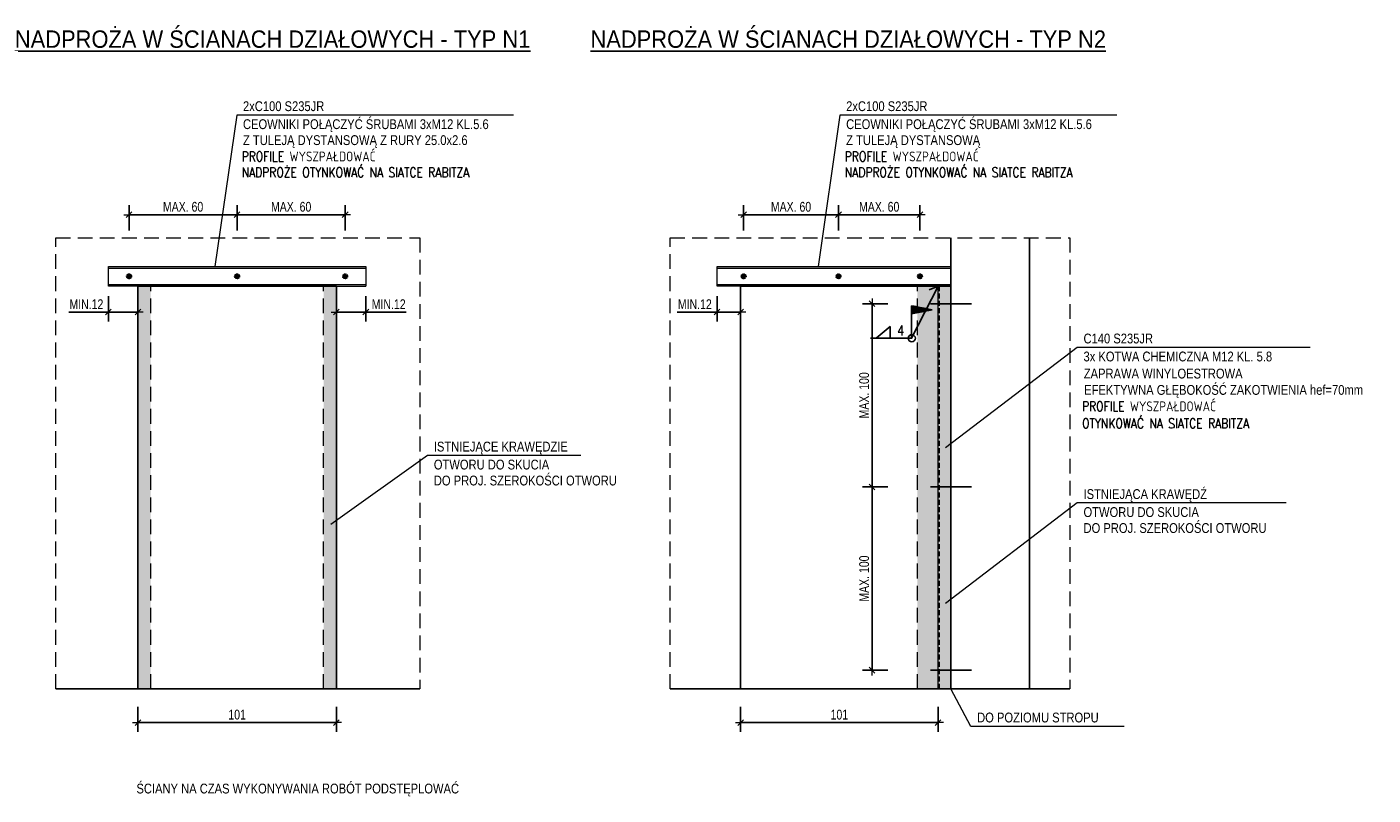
# Model space of a CAD drawing. Header units: millimetres. Extents: x -523 to 1404227, y -783705 to 1038705.
# Tile 56 of 256: x 529119 to 535971, y 13614 to 17523. Entities that reach past the tile are written whole.
import ezdxf
from ezdxf.enums import TextEntityAlignment as Align

# ---------------------------------------------------------------- set-up
doc = ezdxf.new("R2010")
doc.units = ezdxf.units.MM
doc.linetypes.add('DASHED', pattern=[0.75, 0.5, -0.25])
doc.linetypes.add('DO', pattern=[0.8, 0.6, -0.1, 0, -0.1])
for name, color, linetype, lineweight in [('BA_txs', 2, 'Continuous', 18), ('BA_wym', 1, 'Continuous', 18), ('Layer1', 1, 'Continuous', 18), ('M_Elementy widokowe', 3, 'Continuous', 25), ('M_Teksty średnie', 2, 'Continuous', 25), ('PG_PODCIĄGI', 1, 'DASHED', 18), ('PG_SZRAF', 1, 'Continuous', 18), ('PG_WIDOKOWE_CIENKIE', 7, 'Continuous', 18)]:
    doc.layers.add(name, color=color, linetype=linetype, lineweight=lineweight)
for name, color, linetype in [('BS_odn', 1, 'Continuous'), ('BS_sru', 7, 'Continuous'), ('BS_sym', 7, 'Continuous'), ('BZ_sym', 7, 'Continuous'), ('BZ_txg', 3, 'Continuous'), ('LDO', 1, 'DO'), ('SZRAF', 1, 'Continuous')]:
    doc.layers.add(name, color=color, linetype=linetype)
doc.styles.add('ARIAL', font='arial.ttf')
doc.styles.add('BIKTS', font='bikromsw.shx', dxfattribs={"width": 0.85})
doc.styles.add('BIKWYM', font='BIKROMSW.SHX', dxfattribs={"width": 0.8})
doc.styles.add('MCAD_TS', font='ROMANS.SHX', dxfattribs={"width": 0.8})
doc.styles.add('ROMANS', font='romans', dxfattribs={"width": 0.7})
doc.dimstyles.new('BA_KR_20', dxfattribs={"dimtxt": 50, "dimasz": 2.333332, "dimexe": 48, "dimexo": 0, "dimgap": 0, "dimtad": 0, "dimdec": 1, "dimlfac": 0.1, "dimrnd": 0.5, "dimzin": 9, "dimdsep": 46, "dimtxsty": 'BIKWYM', "dimblk": 'WYM-KR', "dimcen": 0, "dimdle": 20, "dimclrd": 256, "dimclre": 256, "dimclrt": 7, "dimadec": 0, "dimazin": 0, "dimtfac": 0.033333, "dimtdec": 1, "dimtmove": 0, "dimatfit": 3, "dimldrblk": 'WYM-KR', "dimfxl": 0, "dimtvp": 0.8, "dimtolj": 1, "dimarcsym": 0})

# ---------------------------------------------------------------- blocks, each defined once
blk = doc.blocks.new('OTWKR1')
for p, q in [((0.35, 0.35), (0.56, 0.56)), ((-0.56, -0.56), (-0.35, -0.35))]:
    blk.add_line(p, q)
blk = doc.blocks.new('OTWOSIE')
at = {"layer": 'LDO'}
for p, q in [((-0.9, 0), (0.9, 0)), ((0, -0.9), (0, 0.9))]:
    blk.add_line(p, q, dxfattribs=at)
blk = doc.blocks.new('OTW')
blk.add_circle((0, 0), 0.5)
blk = doc.blocks.new('OT3')
blk.add_blockref('OTW', (0, 0))
at = {"layer": 'SZRAF'}
blk.add_blockref('OTWOSIE', (0, 0), dxfattribs=at)
blk = doc.blocks.new('OT53')
for name in ['OT3', 'OTWKR1']:
    blk.add_blockref(name, (0, 0))
at = {"rotation": 270}
blk.add_blockref('OTWKR1', (0, 0), dxfattribs=at)
blk = doc.blocks.new('WYM-KR')
at = {"linetype": 'ByBlock'}
blk.add_line((11.52, 0), (-11.52, 0), dxfattribs=at)
at = {"color": 7, "linetype": 'ByBlock'}
blk.add_line((6.24, 6.24), (-6.24, -6.24), dxfattribs=at)
blk = doc.blocks.new('*D69')
at = {"layer": 'BA_wym', "lineweight": -2}
for p, q in [((529534.1, 16152.1), (529534.1, 16024.1)), ((529684.1, 16152.1), (529684.1, 16024.1)), ((529534.1, 16072.1), (529332.4, 16072.1)), ((529681.8, 16072.1), (529536.4, 16072.1))]:
    blk.add_line(p, q, dxfattribs=at)
at = {"layer": 'Defpoints', "color": 0}
for p in [(529534.1, 16204), (529684.1, 16204), (529684.1, 16072.1)]:
    blk.add_point(p, dxfattribs=at)
at = {"layer": 'BA_wym', "lineweight": -2, "xscale": 2.333332, "yscale": 2.333332, "zscale": 2.333332, "rotation": 180}
blk.add_blockref('WYM-KR', (529534.1, 16072.1), dxfattribs=at)
at = {"layer": 'BA_wym', "lineweight": -2, "xscale": 2.333332, "yscale": 2.333332, "zscale": 2.333332}
blk.add_blockref('WYM-KR', (529684.1, 16072.1), dxfattribs=at)
at = {"layer": 'BA_wym', "color": 7, "insert": (529421.9, 16112.1), "char_height": 50, "attachment_point": 5, "style": 'BIKWYM'}
blk.add_mtext('\\A1;MIN.12', dxfattribs=at)
blk = doc.blocks.new('*D70')
at = {"layer": 'BA_wym', "lineweight": -2}
for p, q in [((530694.1, 16152.1), (530694.1, 16024.1)), ((530844.1, 16152.1), (530844.1, 16024.1)), ((530696.4, 16072.1), (530841.8, 16072.1)), ((530844.1, 16072.1), (531050, 16072.1))]:
    blk.add_line(p, q, dxfattribs=at)
at = {"layer": 'Defpoints', "color": 0}
for p in [(530694.1, 16204), (530844.1, 16204), (530844.1, 16072.1)]:
    blk.add_point(p, dxfattribs=at)
at = {"layer": 'BA_wym', "lineweight": -2, "xscale": 2.333332, "yscale": 2.333332, "zscale": 2.333332, "rotation": 180}
blk.add_blockref('WYM-KR', (530694.1, 16072.1), dxfattribs=at)
at = {"layer": 'BA_wym', "lineweight": -2, "xscale": 2.333332, "yscale": 2.333332, "zscale": 2.333332}
blk.add_blockref('WYM-KR', (530844.1, 16072.1), dxfattribs=at)
at = {"layer": 'BA_wym', "color": 7, "insert": (530960.5, 16112.1), "char_height": 50, "attachment_point": 5, "style": 'BIKWYM'}
blk.add_mtext('\\A1;MIN.12', dxfattribs=at)
blk = doc.blocks.new('*D75')
at = {"layer": 'BA_wym', "lineweight": -2}
for p, q in [((529684.1, 14062.7), (529684.1, 13934.7)), ((530694.1, 14062.7), (530694.1, 13934.7)), ((529686.4, 13982.7), (530691.8, 13982.7))]:
    blk.add_line(p, q, dxfattribs=at)
at = {"layer": 'Defpoints', "color": 0}
for p in [(529684.1, 14154), (530694.1, 14154), (530694.1, 13982.7)]:
    blk.add_point(p, dxfattribs=at)
at = {"layer": 'BA_wym', "lineweight": -2, "xscale": 2.333332, "yscale": 2.333332, "zscale": 2.333332, "rotation": 180}
blk.add_blockref('WYM-KR', (529684.1, 13982.7), dxfattribs=at)
at = {"layer": 'BA_wym', "lineweight": -2, "xscale": 2.333332, "yscale": 2.333332, "zscale": 2.333332}
blk.add_blockref('WYM-KR', (530694.1, 13982.7), dxfattribs=at)
at = {"layer": 'BA_wym', "color": 7, "insert": (530189.1, 14022.7), "char_height": 50, "attachment_point": 5, "style": 'BIKWYM'}
blk.add_mtext('\\A1;101', dxfattribs=at)
blk = doc.blocks.new('*D76')
at = {"layer": 'BA_wym', "lineweight": -2}
for p, q in [((529639.1, 16487.5), (529639.1, 16615.5)), ((530189.1, 16487.5), (530189.1, 16615.5)), ((529641.4, 16567.5), (530186.8, 16567.5))]:
    blk.add_line(p, q, dxfattribs=at)
at = {"layer": 'Defpoints', "color": 0}
for p in [(530189.1, 16567.5), (529639.1, 16254), (530189.1, 16254)]:
    blk.add_point(p, dxfattribs=at)
at = {"layer": 'BA_wym', "lineweight": -2, "xscale": 2.333332, "yscale": 2.333332, "zscale": 2.333332, "rotation": 180}
blk.add_blockref('WYM-KR', (529639.1, 16567.5), dxfattribs=at)
at = {"layer": 'BA_wym', "lineweight": -2, "xscale": 2.333332, "yscale": 2.333332, "zscale": 2.333332}
blk.add_blockref('WYM-KR', (530189.1, 16567.5), dxfattribs=at)
at = {"layer": 'BA_wym', "color": 7, "insert": (529914.1, 16607.5), "char_height": 50, "attachment_point": 5, "style": 'BIKWYM'}
blk.add_mtext('\\A1;MAX. 60', dxfattribs=at)
blk = doc.blocks.new('*D77')
at = {"layer": 'BA_wym', "lineweight": -2}
for p, q in [((530189.1, 16487.5), (530189.1, 16615.5)), ((530739.1, 16487.5), (530739.1, 16615.5)), ((530191.4, 16567.5), (530736.8, 16567.5))]:
    blk.add_line(p, q, dxfattribs=at)
at = {"layer": 'Defpoints', "color": 0}
for p in [(530739.1, 16567.5), (530189.1, 16254), (530739.1, 16254)]:
    blk.add_point(p, dxfattribs=at)
at = {"layer": 'BA_wym', "lineweight": -2, "xscale": 2.333332, "yscale": 2.333332, "zscale": 2.333332, "rotation": 180}
blk.add_blockref('WYM-KR', (530189.1, 16567.5), dxfattribs=at)
at = {"layer": 'BA_wym', "lineweight": -2, "xscale": 2.333332, "yscale": 2.333332, "zscale": 2.333332}
blk.add_blockref('WYM-KR', (530739.1, 16567.5), dxfattribs=at)
at = {"layer": 'BA_wym', "color": 7, "insert": (530464.1, 16607.5), "char_height": 50, "attachment_point": 5, "style": 'BIKWYM'}
blk.add_mtext('\\A1;MAX. 60', dxfattribs=at)
blk = doc.blocks.new('eoprz')
blk = doc.blocks.new('*D71')
at = {"layer": 'BA_wym', "lineweight": -2}
for p, q in [((532631.9, 16152.1), (532631.9, 16024.1)), ((532751.9, 16152.1), (532751.9, 16024.1)), ((532631.9, 16072.1), (532429.3, 16072.1)), ((532749.5, 16072.1), (532634.2, 16072.1))]:
    blk.add_line(p, q, dxfattribs=at)
at = {"layer": 'Defpoints', "color": 0}
for p in [(532631.9, 16204), (532751.9, 16204), (532751.9, 16072.1)]:
    blk.add_point(p, dxfattribs=at)
at = {"layer": 'BA_wym', "lineweight": -2, "xscale": 2.333332, "yscale": 2.333332, "zscale": 2.333332, "rotation": 180}
blk.add_blockref('WYM-KR', (532631.9, 16072.1), dxfattribs=at)
at = {"layer": 'BA_wym', "lineweight": -2, "xscale": 2.333332, "yscale": 2.333332, "zscale": 2.333332}
blk.add_blockref('WYM-KR', (532751.9, 16072.1), dxfattribs=at)
at = {"layer": 'BA_wym', "color": 7, "insert": (532518.8, 16112.1), "char_height": 50, "attachment_point": 5, "style": 'BIKWYM'}
blk.add_mtext('\\A1;MIN.12', dxfattribs=at)
blk = doc.blocks.new('*D78')
at = {"layer": 'BA_wym', "lineweight": -2}
for p, q in [((532751.9, 14062.7), (532751.9, 13934.7)), ((533756.8, 14062.7), (533756.8, 13934.7)), ((532754.2, 13982.7), (533754.5, 13982.7))]:
    blk.add_line(p, q, dxfattribs=at)
at = {"layer": 'Defpoints', "color": 0}
for p in [(532751.9, 14154), (533756.8, 14154), (533756.8, 13982.7)]:
    blk.add_point(p, dxfattribs=at)
at = {"layer": 'BA_wym', "lineweight": -2, "xscale": 2.333332, "yscale": 2.333332, "zscale": 2.333332, "rotation": 180}
blk.add_blockref('WYM-KR', (532751.9, 13982.7), dxfattribs=at)
at = {"layer": 'BA_wym', "lineweight": -2, "xscale": 2.333332, "yscale": 2.333332, "zscale": 2.333332}
blk.add_blockref('WYM-KR', (533756.8, 13982.7), dxfattribs=at)
at = {"layer": 'BA_wym', "color": 7, "insert": (533254.3, 14022.7), "char_height": 50, "attachment_point": 5, "style": 'BIKWYM'}
blk.add_mtext('\\A1;101', dxfattribs=at)
blk = doc.blocks.new('*D79')
at = {"layer": 'BA_wym', "lineweight": -2}
for p, q in [((532766.9, 16487.5), (532766.9, 16615.5)), ((533249.9, 16487.5), (533249.9, 16615.5)), ((532769.2, 16567.5), (533247.6, 16567.5))]:
    blk.add_line(p, q, dxfattribs=at)
at = {"layer": 'Defpoints', "color": 0}
for p in [(533249.9, 16567.5), (532766.9, 16254), (533249.9, 16254)]:
    blk.add_point(p, dxfattribs=at)
at = {"layer": 'BA_wym', "lineweight": -2, "xscale": 2.333332, "yscale": 2.333332, "zscale": 2.333332, "rotation": 180}
blk.add_blockref('WYM-KR', (532766.9, 16567.5), dxfattribs=at)
at = {"layer": 'BA_wym', "lineweight": -2, "xscale": 2.333332, "yscale": 2.333332, "zscale": 2.333332}
blk.add_blockref('WYM-KR', (533249.9, 16567.5), dxfattribs=at)
at = {"layer": 'BA_wym', "color": 7, "insert": (533008.4, 16607.5), "char_height": 50, "attachment_point": 5, "style": 'BIKWYM'}
blk.add_mtext('\\A1;MAX. 60', dxfattribs=at)
blk = doc.blocks.new('*D80')
at = {"layer": 'BA_wym', "lineweight": -2}
for p, q in [((533249.9, 16487.5), (533249.9, 16615.5)), ((533664.2, 16487.5), (533664.2, 16615.5)), ((533252.3, 16567.5), (533661.9, 16567.5))]:
    blk.add_line(p, q, dxfattribs=at)
at = {"layer": 'Defpoints', "color": 0}
for p in [(533664.2, 16567.5), (533249.9, 16254), (533664.2, 16254)]:
    blk.add_point(p, dxfattribs=at)
at = {"layer": 'BA_wym', "lineweight": -2, "xscale": 2.333332, "yscale": 2.333332, "zscale": 2.333332, "rotation": 180}
blk.add_blockref('WYM-KR', (533249.9, 16567.5), dxfattribs=at)
at = {"layer": 'BA_wym', "lineweight": -2, "xscale": 2.333332, "yscale": 2.333332, "zscale": 2.333332}
blk.add_blockref('WYM-KR', (533664.2, 16567.5), dxfattribs=at)
at = {"layer": 'BA_wym', "color": 7, "insert": (533457.1, 16607.5), "char_height": 50, "attachment_point": 5, "style": 'BIKWYM'}
blk.add_mtext('\\A1;MAX. 60', dxfattribs=at)
blk = doc.blocks.new('*D72')
at = {"layer": 'BA_wym', "lineweight": -2}
for p, q in [((533500.6, 16114.6), (533372.6, 16114.6)), ((533420.6, 16112.2), (533420.6, 15184.2)), ((533500.6, 15181.9), (533372.6, 15181.9))]:
    blk.add_line(p, q, dxfattribs=at)
at = {"layer": 'Defpoints', "color": 0}
for p in [(533827.2, 16114.6), (533420.6, 15181.9), (533827.2, 15181.9)]:
    blk.add_point(p, dxfattribs=at)
at = {"layer": 'BA_wym', "lineweight": -2, "xscale": 2.333332, "yscale": 2.333332, "zscale": 2.333332}
for p, rotation in [((533420.6, 16114.6), 90), ((533420.6, 15181.9), 270)]:
    blk.add_blockref('WYM-KR', p, dxfattribs=dict(at, rotation=rotation))
at = {"layer": 'BA_wym', "color": 7, "insert": (533380.6, 15648.2), "char_height": 50, "attachment_point": 5, "rotation": 90, "style": 'BIKWYM'}
blk.add_mtext('\\A1;MAX. 100', dxfattribs=at)
blk = doc.blocks.new('*D73')
at = {"layer": 'BA_wym', "lineweight": -2}
for p, q in [((533500.6, 15181.9), (533372.6, 15181.9)), ((533420.6, 15179.5), (533420.6, 14251.5)), ((533500.6, 14249.2), (533372.6, 14249.2))]:
    blk.add_line(p, q, dxfattribs=at)
at = {"layer": 'Defpoints', "color": 0}
for p in [(533827.2, 15181.9), (533420.6, 14249.2), (533827.2, 14249.2)]:
    blk.add_point(p, dxfattribs=at)
at = {"layer": 'BA_wym', "lineweight": -2, "xscale": 2.333332, "yscale": 2.333332, "zscale": 2.333332}
for p, rotation in [((533420.6, 15181.9), 90), ((533420.6, 14249.2), 270)]:
    blk.add_blockref('WYM-KR', p, dxfattribs=dict(at, rotation=rotation))
at = {"layer": 'BA_wym', "color": 7, "insert": (533380.6, 14715.5), "char_height": 50, "attachment_point": 5, "rotation": 90, "style": 'BIKWYM'}
blk.add_mtext('\\A1;MAX. 100', dxfattribs=at)
blk = doc.blocks.new('ESP')
at = {"style": 'ROMANS', "width": 0.85}
for tag, p in [('GR1', (-0.75, 0.29)), ('GR2', (-0.75, -1.23))]:
    blk.add_attdef(tag, text='', height=1, dxfattribs=at).set_placement(p, align=Align.RIGHT)
for tag, p in [('DL1', (1.75, 0.29)), ('DL2', (1.75, -1.23))]:
    blk.add_attdef(tag, p, '', height=1, dxfattribs=at)
blk = doc.blocks.new('B-SP10')
blk.add_lwpolyline([(0, 0), (0, 1.18), (0, 1.18), (1.43, 0)], close=True)
blk = doc.blocks.new('so-st2')
blk.add_line((0, 0), (0.85, 0.48))
blk = doc.blocks.new('CHOR')
for p, q in [((0, 0), (0, 0.826)), ((0, 0.826), (0.526, 0.723)), ((0.068, 0.813), (0, 0.813)), ((0.119, 0.803), (0, 0.803)), ((0.17, 0.793), (0, 0.793)), ((0.22, 0.783), (0, 0.783)), ((0.271, 0.773), (0, 0.773)), ((0.322, 0.763), (0, 0.763)), ((0.373, 0.753), (0, 0.753)), ((0.424, 0.743), (0, 0.743)), ((0.475, 0.733), (0, 0.733)), ((0.526, 0.723), (0, 0.62)), ((0.526, 0.723), (0, 0.723)), ((0.475, 0.713), (0, 0.713)), ((0.424, 0.703), (0, 0.703)), ((0.373, 0.693), (0, 0.693)), ((0.322, 0.683), (0, 0.683)), ((0.271, 0.673), (0, 0.673)), ((0.22, 0.663), (0, 0.663)), ((0.17, 0.653), (0, 0.653)), ((0.119, 0.643), (0, 0.643)), ((0.068, 0.633), (0, 0.633))]:
    blk.add_line(p, q)
blk = doc.blocks.new('EOBW')
blk.add_circle((0, 0), 0.0905)

msp = doc.modelspace()

# ---------------------------------------------------------------- hatches: boundary and pattern name
at = {"layer": 'PG_SZRAF'}
h = msp.add_hatch(dxfattribs=at)
h.set_pattern_fill('AR-SAND', scale=0.83)
h.set_pattern_definition([(37.5, (490883.93, 6783.287), (-1.328026, 40.6213), [0, -32.04464, 0, -35.8394, 0, -34.25825]), (7.5, (490883.93, 6783.287), (37.31043, 59.49648), [0, -17.28724, 0, -28.88234, 0, -11.06805]), (327.5, (490858, 6783.287), (65.652367, 0.119286), [0, -10.541, 0, -37.9476, 0, -49.5427]), (317.5, (490858, 6783.287), (63.375186, 18.50313), [0, -5.2705, 0, -24.87676, 0, -28.4607])])
h.paths.add_polyline_path([(529749.12, 16203.98), (529684.09, 16203.98), (529684.09, 14153.98), (529749.12, 14153.98)])
h.paths.add_polyline_path([(530629.12, 14153.98), (530694.09, 14153.98), (530694.09, 16203.98), (530629.12, 16203.98)])
h = msp.add_hatch(dxfattribs=at)
h.set_pattern_fill('AR-SAND', scale=0.83)
h.set_pattern_definition([(37.5, (494011.7, 6783.287), (-1.328026, 40.6213), [0, -32.04464, 0, -35.8394, 0, -34.25825]), (7.5, (494011.7, 6783.287), (37.31043, 59.49648), [0, -17.28724, 0, -28.88234, 0, -11.06805]), (327.5, (493985.768, 6783.287), (65.652367, 0.119286), [0, -10.541, 0, -37.9476, 0, -49.5427]), (317.5, (493985.77, 6783.287), (63.375186, 18.50313), [0, -5.2705, 0, -24.87676, 0, -28.4607])])
h.paths.add_polyline_path([(533821.86, 16203.98), (533651.86, 16203.98), (533651.86, 14153.98), (533821.86, 14153.98)])

# ---------------------------------------------------------------- linework, layer by layer
at = {"color": 7}
for p, q in [((533821.86, 16450.44), (533821.86, 14153.98)), ((534221.86, 16450.44), (534221.86, 14153.98)), ((529684.09, 14153.98), (529684.09, 16203.98)), ((529684.09, 16203.98), (530694.09, 16203.98)), ((529684.09, 16203.98), (530694.09, 16203.98)), ((530694.09, 16203.98), (530694.09, 14153.98)), ((532751.86, 14153.98), (532751.86, 16203.98)), ((532751.86, 16203.98), (533821.86, 16203.98)), ((532811.86, 16203.98), (533821.86, 16203.98)), ((533717.46, 16114.56), (533926.25, 16114.56)), ((533717.46, 15181.86), (533926.25, 15181.86)), ((533717.46, 14249.16), (533926.25, 14249.16)), ((531118.8, 14153.98), (529265.66, 14153.98)), ((534427.62, 14153.98), (532393.43, 14153.98))]:
    msp.add_line(p, q, dxfattribs=at)
at = {"layer": 'BS_odn', "color": 7}
msp.add_lwpolyline([(533756.82, 16203.98), (533622.11, 15939.01), (533412.84, 15939.01)], dxfattribs=at)
at = {"layer": 'Layer1', "color": 7, "linetype": 'DASHED', "ltscale": 10}
for centre, radius in [((529639.09, 16253.98), 12.5), ((529639.09, 16253.98), 9.9), ((530189.09, 16253.98), 12.5), ((530189.09, 16253.98), 9.9), ((530739.09, 16253.98), 12.5), ((530739.09, 16253.98), 9.9), ((532766.86, 16253.98), 12.5), ((532766.86, 16253.98), 9.9), ((533249.93, 16253.98), 12.5), ((533249.93, 16253.98), 9.9), ((533664.22, 16253.98), 12.5), ((533664.22, 16253.98), 9.9)]:
    msp.add_circle(centre, radius, dxfattribs=at)
at = {"layer": 'M_Elementy widokowe', "color": 7, "lineweight": 0}
for p, q in [((529534.09, 16203.98), (529534.09, 16303.98)), ((529534.09, 16303.98), (530844.09, 16303.98)), ((529534.09, 16295.48), (530844.09, 16295.48)), ((530844.09, 16303.98), (530844.09, 16203.98)), ((532631.86, 16203.98), (532631.86, 16303.98)), ((532631.86, 16303.98), (533821.86, 16303.98)), ((532631.86, 16295.48), (533821.86, 16295.48)), ((533821.86, 16303.98), (533821.86, 16203.98)), ((529534.09, 16212.48), (530844.09, 16212.48)), ((529684.09, 16203.98), (529534.09, 16203.98)), ((530694.09, 16203.98), (530844.09, 16203.98)), ((532631.86, 16212.48), (533821.86, 16212.48)), ((532811.86, 16203.98), (532631.86, 16203.98)), ((533756.82, 14153.98), (533756.82, 16203.98)), ((533821.86, 16203.98), (533821.86, 16203.98)), ((533821.86, 14153.98), (533821.86, 16203.98))]:
    msp.add_line(p, q, dxfattribs=at)
at = {"layer": 'PG_PODCIĄGI', "color": 7, "ltscale": 150}
for p, q in [((529749.12, 14153.98), (529749.12, 16203.98)), ((530629.12, 14153.98), (530629.12, 16203.98)), ((533651.86, 14153.98), (533651.86, 16203.98))]:
    msp.add_line(p, q, dxfattribs=at)
at = {"layer": 'PG_PODCIĄGI', "color": 7, "ltscale": 50}
msp.add_line((533763.82, 14153.98), (533763.82, 16203.98), dxfattribs=at)
at = {"layer": 'PG_PODCIĄGI', "color": 7, "ltscale": 150}
for points in [[(529265.66, 14153.98), (529265.66, 16450.44), (531118.8, 16450.44), (531118.8, 14153.98)], [(532393.43, 14153.98), (532393.43, 16450.44), (534427.62, 16450.44), (534427.62, 14153.98)]]:
    msp.add_lwpolyline(points, dxfattribs=at)
at = {"layer": 'PG_WIDOKOWE_CIENKIE', "color": 7}
for points in [[(531596.05, 17074.73), (530187.36, 17074.73), (530075.9, 16303.98)], [(534665.96, 17074.73), (533257.27, 17074.73), (533145.81, 16303.98)], [(535649.97, 15892.27), (534465.45, 15892.27), (533794.54, 15380.85)], [(531939.26, 15342.14), (531158.73, 15342.14), (530666.77, 14990.86)], [(535529.34, 15100.41), (534465.45, 15100.41), (533794.54, 14588.98)], [(534704.41, 13963.21), (533923.87, 13963.21), (533821.86, 14153.98)]]:
    msp.add_lwpolyline(points, dxfattribs=at)

# ---------------------------------------------------------------- block references
at = {"layer": 'BS_odn', "color": 7, "xscale": 49.99999999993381, "yscale": 49.99999999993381, "zscale": 49.99999999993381, "rotation": 173.321516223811}
msp.add_blockref('so-st2', (533756.82, 16203.98), dxfattribs=at)
at = {"layer": 'BS_sru', "color": 7, "yscale": 13.99991692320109, "zscale": 13.99991692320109}
for p, xscale, rotation in [((529639.09, 16253.98), 13.99991692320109, 90), ((530189.09, 16253.98), 13.99991692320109, 90), ((530739.09, 16253.98), -13.99991692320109, 270), ((532766.86, 16253.98), 13.99991692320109, 90), ((533249.93, 16253.98), 13.99991692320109, 90), ((533664.22, 16253.98), -13.99991692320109, 270)]:
    msp.add_blockref('OT53', p, dxfattribs=dict(at, xscale=xscale, rotation=rotation))
at = {"layer": 'BS_sym', "color": 7}
for name, p, xscale, yscale, zscale in [('CHOR', (533622.11, 15939.01), 200, 200, 200), ('B-SP10', (533512.84, 15939.01), -50, 50, 50), ('EOBW', (533623.08, 15939.01), 200, 200, 200)]:
    msp.add_blockref(name, p, dxfattribs=dict(at, xscale=xscale, yscale=yscale, zscale=zscale))
ref = msp.add_blockref('ESP', (533512.84, 15939.01), dxfattribs=dict(at, xscale=-50, yscale=50, zscale=50))
ref.add_attrib('GR1', '4', dxfattribs={"layer": '0', "height": 50, "style": 'ROMANS', "width": 0.85}).set_placement((533584.74, 15953.46), align=Align.RIGHT)
at = {"layer": 'BZ_sym', "color": 7}
ref = msp.add_blockref('eoprz', (530369.66, 17390.43), dxfattribs=dict(at, xscale=5.0625, yscale=5.0625, zscale=5.0625))
ref.add_attrib('Nazwa', '%%uNADPROŻA W ŚCIANACH DZIAŁOWYCH - TYP N1', dxfattribs={"layer": 'BZ_txg', "height": 88.5938, "style": 'ARIAL', "width": 0.9}).set_placement((530369.66, 17461.3), align=Align.MIDDLE_CENTER)
ref = msp.add_blockref('eoprz', (533299.62, 17390.43), dxfattribs=dict(at, xscale=5.0625, yscale=5.0625, zscale=5.0625))
ref.add_attrib('Nazwa', '%%uNADPROŻA W ŚCIANACH DZIAŁOWYCH - TYP N2', dxfattribs={"layer": 'BZ_txg', "height": 88.5938, "style": 'ARIAL', "width": 0.9}).set_placement((533299.62, 17461.3), align=Align.MIDDLE_CENTER)

# ---------------------------------------------------------------- texts
at = {"layer": 'BA_txs', "color": 7, "ltscale": 0.2, "style": 'BIKTS', "width": 0.85}
for s, p in [('2xC100 S235JR', (530218.99, 17094.87)), ('2xC100 S235JR', (533288.9, 17094.87)), ('CEOWNIKI POŁĄCZYĆ ŚRUBAMI 3xM12 KL.5.6', (530218.99, 17003.33)), ('CEOWNIKI POŁĄCZYĆ ŚRUBAMI 3xM12 KL.5.6', (533288.9, 17003.33)), ('Z TULEJĄ DYSTANSOWĄ Z RURY 25.0x2.6', (530218.99, 16922.1)), ('Z TULEJĄ DYSTANSOWĄ ', (533288.9, 16922.1)), ('C140 S235JR', (534497.09, 15912.41)), ('3x KOTWA CHEMICZNA M12 KL. 5.8', (534497.09, 15820.87)), ('ZAPRAWA WINYLOESTROWA', (534498.48, 15733.95)), ('EFEKTYWNA GŁĘBOKOŚĆ ZAKOTWIENIA hef=70mm', (534500.32, 15650.76)), ('ISTNIEJĄCE KRAWĘDZIE', (531190.36, 15362.27)), ('OTWORU DO SKUCIA', (531190.36, 15270.73)), ('DO PROJ. SZEROKOŚCI OTWORU', (531190.36, 15189.51)), ('ISTNIEJĄCA KRAWĘDŹ', (534497.09, 15120.54)), ('OTWORU DO SKUCIA', (534497.09, 15029)), ('DO PROJ. SZEROKOŚCI OTWORU', (534497.09, 14947.77)), ('DO POZIOMU STROPU', (533955.51, 13983.35)), ('ŚCIANY NA CZAS WYKONYWANIA ROBÓT PODSTĘPLOWAĆ', (529676.69, 13621.73))]:
    msp.add_text(s, height=50, dxfattribs=at).set_placement(p)
at = {"layer": 'M_Teksty średnie', "color": 7, "style": 'MCAD_TS', "width": 0.8}
for s, p in [('PROFILE WYSZPAŁDOWAĆ', (530212.2, 16839.07)), ('PROFILE WYSZPAŁDOWAĆ', (533282.11, 16839.07)), ('NADPROŻE OTYNKOWAĆ NA SIATCE RABITZA', (530212.2, 16758.06)), ('NADPROŻE OTYNKOWAĆ NA SIATCE RABITZA', (533282.11, 16758.06)), ('PROFILE WYSZPAŁDOWAĆ', (534489.67, 15567.25)), ('OTYNKOWAĆ NA SIATCE RABITZA', (534489.67, 15480.26))]:
    msp.add_text(s, height=50, dxfattribs=at).set_placement(p)

# ---------------------------------------------------------------- dimensions: what is measured, and where the dimension line sits
at = {"layer": 'BA_wym', "color": 7}
for base, p1, p2, text, picture, middle in [((530189.09, 16567.48), (529639.09, 16253.98), (530189.09, 16253.98), 'MAX. 60', '*D76', (529914.09, 16607.48)), ((530739.09, 16567.48), (530189.09, 16253.98), (530739.09, 16253.98), 'MAX. 60', '*D77', (530464.09, 16607.48)), ((533249.93, 16567.48), (532766.86, 16253.98), (533249.93, 16253.98), 'MAX. 60', '*D79', (533008.39, 16607.48)), ((533664.22, 16567.48), (533249.93, 16253.98), (533664.22, 16253.98), 'MAX. 60', '*D80', (533457.08, 16607.48)), ((530694.09, 13982.68), (529684.09, 14153.98), (530694.09, 14153.98), '101', '*D75', (530189.09, 14022.68)), ((533756.82, 13982.68), (532751.86, 14153.98), (533756.82, 14153.98), '101', '*D78', (533254.34, 14022.68))]:
    dim = msp.add_linear_dim(base=base, p1=p1, p2=p2, text=text, dimstyle='BA_KR_20', dxfattribs=at)
    dim.commit()
    dim.dimension.update_dxf_attribs({"geometry": picture, "text_midpoint": middle})
for base, p1, p2, picture, middle in [((529684.09, 16072.1), (529534.09, 16203.98), (529684.09, 16203.98), '*D69', (529421.88, 16072.1)), ((530844.09, 16072.1), (530694.09, 16203.98), (530844.09, 16203.98), '*D70', (530960.46, 16072.1)), ((532751.86, 16072.1), (532631.86, 16203.98), (532751.86, 16203.98), '*D71', (532518.82, 16072.1))]:
    dim = msp.add_linear_dim(base=base, p1=p1, p2=p2, text='MIN.12', dimstyle='BA_KR_20', dxfattribs=at)
    dim.commit()
    dim.dimension.update_dxf_attribs({"geometry": picture, "text_midpoint": middle, "dimtype": 160})
for base, p1, p2, picture, middle in [((533420.62, 15181.86), (533827.19, 16114.56), (533827.19, 15181.86), '*D72', (533380.62, 15648.21)), ((533420.62, 14249.16), (533827.19, 15181.86), (533827.19, 14249.16), '*D73', (533380.62, 14715.51))]:
    dim = msp.add_linear_dim(base=base, p1=p1, p2=p2, angle=90, text='MAX. 100', dimstyle='BA_KR_20', dxfattribs=at)
    dim.commit()
    dim.dimension.update_dxf_attribs({"geometry": picture, "text_midpoint": middle})

doc.saveas('drawing.dxf')
